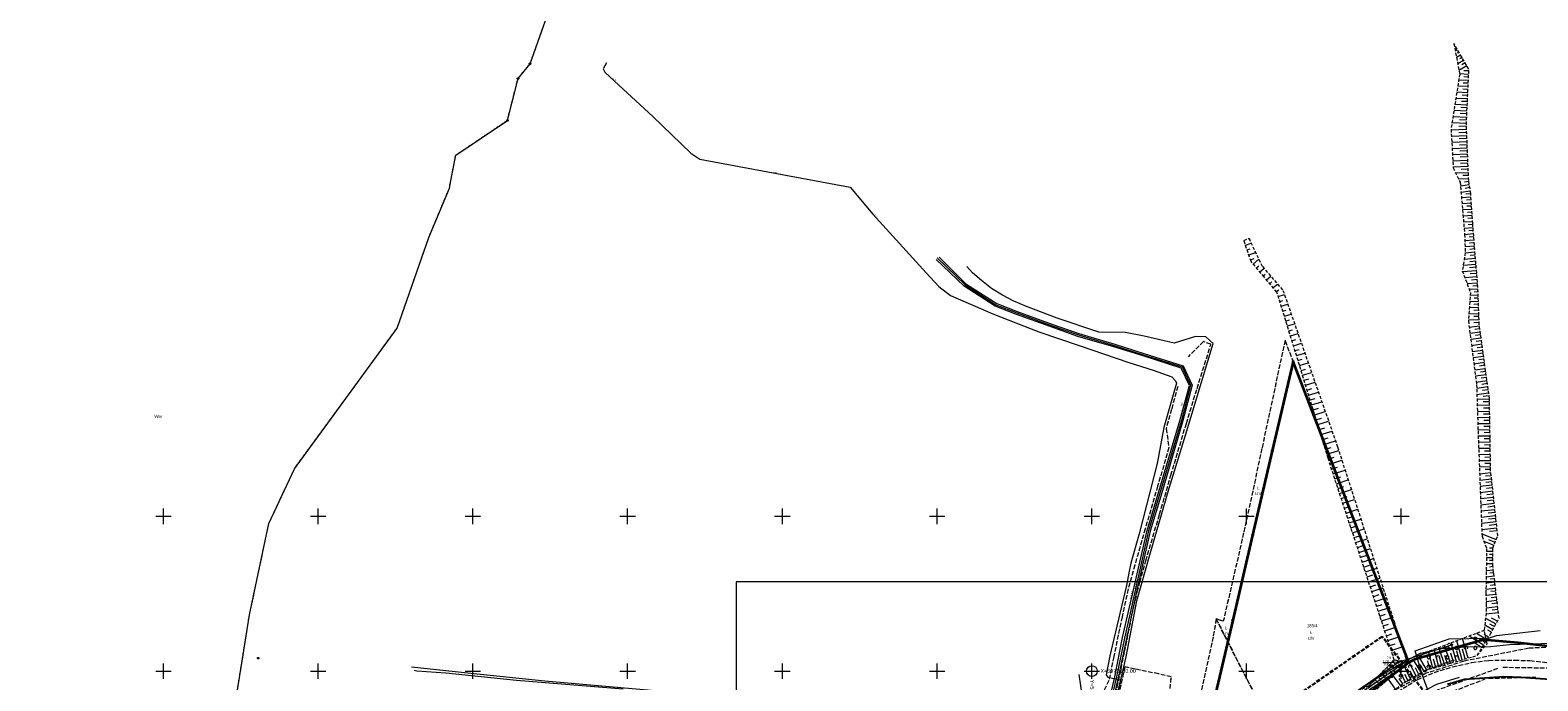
# Model space of a CAD drawing. Extents: x 5461355 to 5464904, y 5969481 to 5972975.
# Tile 36 of 40: x 5462107 to 5462594, y 5972297 to 5972507. Entities that reach past the tile are written whole.
import ezdxf
from ezdxf.enums import TextEntityAlignment as Align

# ---------------------------------------------------------------- set-up
doc = ezdxf.new("R2010")
doc.units = 0
doc.header["$PDSIZE"] = 0.75
for name, pattern in [('L_0_05', [1.75, 1.25, -0.5]), ('PRZER1-1', [1, 0.5, -0.5]), ('PRZER2-1', [1.5, 1, -0.5]), ('PRZER3-1', [2, 1.5, -0.5])]:
    doc.linetypes.add(name, pattern=pattern)
doc.layers.get('0').update_dxf_attribs({"linetype": 'CONTINUOUS'})
for name, color, linetype, lineweight in [('ARKUSZ', 7, 'CONTINUOUS', 18), ('GEPPGD', 7, 'CONTINUOUS', 18), ('GESDZI', 7, 'CONTINUOUS', 18), ('GESDZI_O', 7, 'CONTINUOUS', 18), ('GPO_GPE', 211, 'CONTINUOUS', 18), ('GSLKRW', 7, 'CONTINUOUS', 25), ('GSPWPN', 7, 'CONTINUOUS', 13), ('GSPWPN_O', 7, 'CONTINUOUS', 13), ('GSSKOA', 7, 'CONTINUOUS', 18), ('GSSKOA_O', 7, 'CONTINUOUS', 18), ('GSSZAD', 7, 'CONTINUOUS', 18), ('GSSZSN', 7, 'CONTINUOUS', 18), ('GUPPRZ_O', 7, 'CONTINUOUS', 18), ('KRZYZE_2000', 230, 'CONTINUOUS', 18), ('ZAKRES', 3, 'L_0_05', 18)]:
    doc.layers.add(name, color=color, linetype=linetype, lineweight=lineweight)
for name, color, linetype, lineweight, true_color in [('GESKKL', 7, 'CONTINUOUS', 18, 0x24bc24), ('GESKKL_O', 7, 'CONTINUOUS', 18, 0x24bc24), ('GESUZY', 7, 'CONTINUOUS', 18, 0x008000), ('GESUZY_O', 7, 'CONTINUOUS', 18, 0x008000), ('GSSWWS', 7, 'CONTINUOUS', 18, 0x59d9ff), ('GULEPR', 1, 'CONTINUOUS', 18, 0xff0000), ('GULEPR_O', 1, 'CONTINUOUS', 18, 0xff0000), ('GULGPR', 7, 'CONTINUOUS', 18, 0xbfbf00), ('GULKPR', 7, 'CONTINUOUS', 18, 0x803300), ('GULKPR_O', 7, 'CONTINUOUS', 18, 0x803300), ('GULTPR', 7, 'CONTINUOUS', 18, 0xff9100), ('GULWPR', 5, 'CONTINUOUS', 18, 0x0000ff), ('GUPKSD', 7, 'CONTINUOUS', 18, 0x803300), ('GUPKSD_O', 7, 'CONTINUOUS', 18, 0x803300)]:
    doc.layers.add(name, color=color, linetype=linetype, lineweight=lineweight, true_color=true_color)
doc.styles.add('Arial', font='arial.ttf')

# ---------------------------------------------------------------- blocks, each defined once
blk = doc.blocks.new('GSPWPN1')
blk.add_hatch(color=0).paths.add_polyline_path([(-0.04, 0), (-0.04, -0.01), (-0.04, -0.02), (-0.03, -0.03), (-0.02, -0.04), (-0.01, -0.04), (0, -0.04), (0.01, -0.04), (0.02, -0.04), (0.03, -0.03), (0.04, -0.02), (0.04, -0.01), (0.04, 0), (0.04, 0.01), (0.04, 0.02), (0.03, 0.03), (0.02, 0.04), (0.01, 0.04), (0, 0.04), (-0.01, 0.04), (-0.02, 0.04), (-0.03, 0.03), (-0.04, 0.02), (-0.04, 0.01)])
blk = doc.blocks.new('GUPKSD1')
at = {"color": 0}
blk.add_lwpolyline([(0, 0.25), (0.064705, 0.241481), (0.125, 0.216506), (0.176777, 0.176777), (0.216506, 0.125), (0.241481, 0.064705), (0.25, 0), (0.241481, -0.064705), (0.216506, -0.125), (0.176777, -0.176777), (0.125, -0.216506), (0.064705, -0.241481), (0, -0.25), (-0.064705, -0.241481), (-0.125, -0.216506), (-0.176777, -0.176777), (-0.216506, -0.125), (-0.241481, -0.064705), (-0.25, 0), (-0.241481, 0.064705), (-0.216506, 0.125), (-0.176777, 0.176777), (-0.125, 0.216506), (-0.064705, 0.241481)], close=True, dxfattribs=at)
blk = doc.blocks.new('GEPPGD1_1')
at = {"color": 0}
blk.add_lwpolyline([(0, 0.25), (0.077254, 0.237764), (0.146946, 0.202254), (0.202254, 0.146946), (0.237764, 0.077254), (0.25, 0), (0.237764, -0.077254), (0.202254, -0.146946), (0.146946, -0.202254), (0.077254, -0.237764), (0, -0.25), (-0.077254, -0.237764), (-0.146946, -0.202254), (-0.202254, -0.146946), (-0.237764, -0.077254), (-0.25, 0), (-0.237764, 0.077254), (-0.202254, 0.146946), (-0.146946, 0.202254), (-0.077254, 0.237764)], close=True, dxfattribs=at)
blk = doc.blocks.new('GEPPGD1_2')
blk.add_hatch(color=0).paths.add_polyline_path([(0, -0.045), (0.013906, -0.042798), (0.02645, -0.036406), (0.036406, -0.02645), (0.042798, -0.013906), (0.045, 0), (0.042798, 0.013906), (0.036406, 0.02645), (0.02645, 0.036406), (0.013906, 0.042798), (0, 0.045), (-0.013906, 0.042798), (-0.02645, 0.036406), (-0.036406, 0.02645), (-0.042798, 0.013906), (-0.045, 0), (-0.042798, -0.013906), (-0.036406, -0.02645), (-0.02645, -0.036406), (-0.013906, -0.042798)])
blk = doc.blocks.new('GSSZAD1')
at = {"color": 0}
blk.add_lwpolyline([(0.5, 0), (0.490964, 0.094626), (0.464184, 0.185831), (0.420627, 0.27032), (0.361867, 0.34504), (0.290028, 0.407288), (0.207708, 0.454816), (0.117879, 0.485906), (0.023791, 0.499434), (-0.071157, 0.494911), (-0.163534, 0.4725), (-0.25, 0.433013), (-0.32743, 0.377875), (-0.393027, 0.309079), (-0.444418, 0.229113), (-0.479746, 0.140866), (-0.497736, 0.047528), (-0.497736, -0.047528), (-0.479746, -0.140866), (-0.444418, -0.229113), (-0.393027, -0.309079), (-0.32743, -0.377875), (-0.25, -0.433013), (-0.163534, -0.4725), (-0.071157, -0.494911), (0.023791, -0.499434), (0.117879, -0.485906), (0.207708, -0.454816), (0.290028, -0.407288), (0.361867, -0.34504), (0.420627, -0.27032), (0.464184, -0.185831), (0.490964, -0.094626)], close=True, dxfattribs=at)
blk = doc.blocks.new('GSSZAD2')
at = {"color": 0}
blk.add_lwpolyline([(-0.390312, -0.3125), (-0.445567, -0.226869), (-0.482312, -0.131814), (-0.49902, -0.031282), (-0.494998, 0.070549), (-0.470412, 0.169449), (-0.426283, 0.26131), (-0.364446, 0.342315), (-0.287468, 0.409099), (-0.198548, 0.458889), (-0.10138, 0.489614), (0, 0.5), (0.10138, 0.489614), (0.198548, 0.458889), (0.287468, 0.409099), (0.364446, 0.342315), (0.426283, 0.26131), (0.470412, 0.169449), (0.494998, 0.070549), (0.49902, -0.031282), (0.482312, -0.131814), (0.445567, -0.226869), (0.390312, -0.3125)], dxfattribs=at)

msp = doc.modelspace()

# ---------------------------------------------------------------- linework, layer by layer
at = {"layer": 'ARKUSZ', "color": 252, "linetype": 'Continuous', "lineweight": 13, "flags": 128}
msp.add_lwpolyline([(5462335.08, 5972031.83), (5462632.06, 5972031.83), (5462632.06, 5972328.82), (5462335.08, 5972328.82), (5462335.08, 5972031.83)], dxfattribs=at)
at = {"layer": 'GESDZI', "color": 84, "linetype": 'Continuous', "lineweight": 35, "elevation": 10.22}
msp.add_lwpolyline([(5462552.44, 5972302.79), (5462515.07, 5972400), (5462508.3, 5972371.1), (5462501.95, 5972343.96), (5462495.52, 5972316.49), (5462483.95, 5972267.08), (5462501.99, 5972264.94), (5462514.49, 5972273.68)], close=True, dxfattribs=at)
msp.add_lwpolyline([(5462630.84, 5972304.3), (5462587.76, 5972309.16), (5462576.53, 5972310.13), (5462554.27, 5972303.77), (5462552.44, 5972302.79), (5462514.49, 5972273.68)], dxfattribs=at)
at = {"layer": 'GESKKL', "color": 252, "linetype": 'PRZER3-1', "lineweight": 18}
for points in [[(5462552.15, 5972303.54), (5462521.68, 5972382.8), (5462512.43, 5972406.86), (5462504.94, 5972371.87), (5462499.05, 5972344.63), (5462492.71, 5972317.15), (5462492.48, 5972316.16), (5462491.32, 5972316.47), (5462490.15, 5972316.86), (5462510.86, 5972276.46), (5462512.83, 5972276.31)], [(5462512.87, 5972272.55), (5462511.4, 5972275.42), (5462494.03, 5972276.57), (5462471.58, 5972282.03), (5462471.69, 5972283.13), (5462493.92, 5972277.83), (5462510.86, 5972276.46), (5462490.15, 5972316.86), (5462489.19, 5972311.06), (5462483.81, 5972286.34), (5462474.64, 5972288.39), (5462475.66, 5972298.17), (5462471.59, 5972299.11), (5462463.99, 5972300.65), (5462460.61, 5972301.42), (5462456.65, 5972282.84), (5462462.24, 5972273.68), (5462479.74, 5972267.58), (5462483.95, 5972267.08), (5462501.99, 5972264.94)], [(5462510.86, 5972276.46), (5462493.92, 5972277.83), (5462471.69, 5972283.13), (5462471.58, 5972282.03), (5462494.03, 5972276.57), (5462511.4, 5972275.42), (5462512.83, 5972275.32), (5462552.44, 5972302.79), (5462552.15, 5972303.54), (5462512.83, 5972276.31)], [(5462514.49, 5972273.68), (5462552.44, 5972302.79), (5462512.83, 5972275.32), (5462511.4, 5972275.42), (5462512.87, 5972272.55)]]:
    msp.add_lwpolyline(points, close=True, dxfattribs=at)
at = {"layer": 'GESUZY', "color": 252, "linetype": 'PRZER1-1', "lineweight": 18}
for points in [[(5462106.71, 5972256.22), (5462123.4, 5972258.4), (5462150.34, 5972256.85), (5462165.22, 5972260.06), (5462171.25, 5972277.22), (5462175.64, 5972304.62), (5462177.81, 5972318.16), (5462184.07, 5972347.64), (5462192.34, 5972365.38), (5462225.52, 5972410.73), (5462235.74, 5972440.02), (5462242.4, 5972456), (5462243.17, 5972459.99), (5462244.46, 5972466.62), (5462261.15, 5972477.83), (5462264.59, 5972491.35), (5462268.46, 5972496.12), (5462273.99, 5972511.56)], [(5462630.84, 5972304.3), (5462587.76, 5972309.16), (5462576.53, 5972310.13), (5462554.27, 5972303.77), (5462552.44, 5972302.79), (5462514.49, 5972273.68)]]:
    msp.add_lwpolyline(points, dxfattribs=at)
for points in [[(5462552.15, 5972303.54), (5462521.68, 5972382.8), (5462512.43, 5972406.86), (5462504.94, 5972371.87), (5462499.05, 5972344.63), (5462492.71, 5972317.15), (5462492.48, 5972316.16), (5462491.32, 5972316.47), (5462490.15, 5972316.86), (5462510.86, 5972276.46), (5462512.83, 5972276.31)], [(5462512.87, 5972272.55), (5462511.4, 5972275.42), (5462494.03, 5972276.57), (5462471.58, 5972282.03), (5462471.69, 5972283.13), (5462493.92, 5972277.83), (5462510.86, 5972276.46), (5462490.15, 5972316.86), (5462489.19, 5972311.06), (5462483.81, 5972286.34), (5462474.64, 5972288.39), (5462475.66, 5972298.17), (5462471.59, 5972299.11), (5462463.99, 5972300.65), (5462460.61, 5972301.42), (5462456.65, 5972282.84), (5462462.24, 5972273.68), (5462479.74, 5972267.58), (5462483.95, 5972267.08), (5462501.99, 5972264.94)], [(5462510.86, 5972276.46), (5462493.92, 5972277.83), (5462471.69, 5972283.13), (5462471.58, 5972282.03), (5462494.03, 5972276.57), (5462511.4, 5972275.42), (5462512.83, 5972275.32), (5462552.44, 5972302.79), (5462552.15, 5972303.54), (5462512.83, 5972276.31)], [(5462514.49, 5972273.68), (5462552.44, 5972302.79), (5462512.83, 5972275.32), (5462511.4, 5972275.42), (5462512.87, 5972272.55)]]:
    msp.add_lwpolyline(points, close=True, dxfattribs=at)
at = {"layer": 'GPO_GPE', "color": 252}
msp.add_point((5462450, 5972300), dxfattribs=at)
at = {"layer": 'GSLKRW', "color": 252, "linetype": 'Continuous', "lineweight": 25}
msp.add_lwpolyline([(5462597.99, 5972297.3), (5462588.62, 5972297.98), (5462582.97, 5972298.2), (5462577.01, 5972297.72), (5462570.41, 5972297.28), (5462564.95, 5972295.66)], dxfattribs=at)
at = {"layer": 'GSSKOA', "color": 252, "linetype": 'PRZER3-1', "lineweight": 18}
msp.add_lwpolyline([(5462510.99, 5972264.79), (5462508.34, 5972264.2), (5462507.19, 5972264.26), (5462500.51, 5972265), (5462492.3, 5972265.86), (5462481.56, 5972267.28), (5462478.15, 5972267.49), (5462473.15, 5972269.32), (5462463.58, 5972272.76, -0.356655), (5462456.1, 5972284.87), (5462458.19, 5972294.82), (5462460.58, 5972306.2), (5462462.13, 5972314.01), (5462463.56, 5972320.92), (5462464.67, 5972325.57), (5462465.54, 5972328.78), (5462467.44, 5972335.67), (5462471.88, 5972350.65), (5462475.54, 5972363.27), (5462480.54, 5972380), (5462484, 5972391.31), (5462488.47, 5972405.55), (5462486.08, 5972406.41), (5462481.07, 5972401.5)], format="xyb", dxfattribs=at)
for points in [[(5462477.79, 5972391.93), (5462475.74, 5972384.52), (5462474.01, 5972378.31), (5462474.92, 5972372.18), (5462471.26, 5972359.75), (5462467.25, 5972345.99), (5462463.85, 5972334.24), (5462461.74, 5972326.53), (5462459.76, 5972317.56), (5462457.07, 5972304.72), (5462455.51, 5972296.99), (5462450.17, 5972286.17)], [(5462548.82, 5972293.47), (5462555.12, 5972297.2), (5462560.67, 5972299.61), (5462566.56, 5972301.43), (5462572.74, 5972302.77), (5462578.16, 5972303.49), (5462586.57, 5972303.55), (5462591.55, 5972303.4), (5462604.14, 5972302.05)], [(5462597.99, 5972297.3), (5462588.62, 5972297.98), (5462582.97, 5972298.2), (5462577.01, 5972297.72), (5462570.41, 5972297.28), (5462564.95, 5972295.66)]]:
    msp.add_lwpolyline(points, dxfattribs=at)
at = {"layer": 'GSSWWS', "color": 252, "linetype": 'Continuous', "lineweight": 18}
msp.add_lwpolyline([(5462106.71, 5972256.22), (5462123.4, 5972258.4), (5462150.34, 5972256.85), (5462165.22, 5972260.06), (5462171.25, 5972277.22), (5462175.64, 5972304.62), (5462177.81, 5972318.16), (5462184.07, 5972347.64), (5462192.34, 5972365.38), (5462225.52, 5972410.73), (5462235.74, 5972440.02), (5462242.4, 5972456), (5462243.17, 5972459.99), (5462244.46, 5972466.62), (5462261.15, 5972477.83), (5462264.59, 5972491.35), (5462268.46, 5972496.12), (5462273.99, 5972511.56)], dxfattribs=at)
at = {"layer": 'GSSZAD', "color": 252, "linetype": 'PRZER2-1', "lineweight": 18}
msp.add_lwpolyline([(5462510.04, 5972266.58), (5462516.65, 5972271), (5462523.79, 5972276.32), (5462538.59, 5972287.54), (5462551.04, 5972296.3), (5462556.2, 5972298.98), (5462558.94, 5972300.6), (5462563.39, 5972301.74), (5462565.91, 5972302.58), (5462574.54, 5972305.08), (5462577.72, 5972308.87), (5462576.79, 5972313.17), (5462558.01, 5972306.02), (5462552.03, 5972302.55), (5462547.72, 5972303.66), (5462539.45, 5972295.23), (5462527.98, 5972289.76), (5462518.15, 5972281.59), (5462514.19, 5972277.44)], close=True, dxfattribs=at)
at = {"layer": 'GSSZSN', "color": 252, "linetype": 'PRZER2-1', "lineweight": 18}
msp.add_lwpolyline([(5462551.04, 5972296.3), (5462556.2, 5972298.98), (5462558.94, 5972300.6), (5462563.39, 5972301.74), (5462565.91, 5972302.58), (5462574.54, 5972305.08), (5462578.67, 5972311.77), (5462581.56, 5972317.11), (5462579.59, 5972333.97), (5462579.53, 5972339.75), (5462581.15, 5972343.7), (5462578.84, 5972364.8), (5462578.47, 5972388.06), (5462575.17, 5972411.89), (5462574.71, 5972424.06), (5462573.05, 5972444.56), (5462572.43, 5972454.23), (5462571.76, 5972458.42), (5462571.01, 5972476.47), (5462571.83, 5972494.42), (5462566.98, 5972502.62), (5462568.86, 5972492.79), (5462566.05, 5972474.97), (5462566.78, 5972462.52), (5462569.02, 5972457.88), (5462570.45, 5972441.03), (5462570.68, 5972435.14), (5462569.7, 5972429.24), (5462572.32, 5972422.31), (5462571.66, 5972413.12), (5462574.32, 5972392.53), (5462574.78, 5972377.55), (5462576.07, 5972343.55), (5462577.56, 5972339.63), (5462577.33, 5972325.28), (5462577.4, 5972321.78), (5462577.39, 5972318.75), (5462576.79, 5972313.17), (5462558.01, 5972306.02), (5462552.03, 5972302.55), (5462541.51, 5972293.74)], dxfattribs=at)
at = {"layer": 'GSSZSN', "color": 252, "linetype": 'Continuous', "lineweight": 18}
for points in [[(5462567.02, 5972502.4), (5462567.08, 5972502.43)], [(5462567.59, 5972501.58), (5462567.4, 5972501.47)], [(5462567.41, 5972500.32), (5462568.09, 5972500.72)], [(5462567.81, 5972498.25), (5462569.11, 5972499.02)], [(5462568.6, 5972499.87), (5462568.11, 5972499.58)], [(5462568.21, 5972496.18), (5462570.12, 5972497.31)], [(5462568.61, 5972494.1), (5462571.13, 5972495.6)], [(5462569.61, 5972498.16), (5462568.81, 5972497.69)], [(5462570.62, 5972496.45), (5462569.52, 5972495.8)], [(5462571.8, 5972493.8), (5462570.22, 5972493.87)], [(5462568.26, 5972488.99), (5462571.57, 5972488.84)], [(5462568.57, 5972490.97), (5462571.66, 5972490.82)], [(5462568.83, 5972492.94), (5462571.75, 5972492.81)], [(5462571.62, 5972489.83), (5462570.02, 5972489.9)], [(5462571.71, 5972491.82), (5462570.22, 5972491.88)], [(5462567.64, 5972485.04), (5462571.39, 5972484.87)], [(5462567.95, 5972487.02), (5462571.48, 5972486.86)], [(5462571.34, 5972483.88), (5462569.41, 5972483.97)], [(5462571.44, 5972485.86), (5462569.62, 5972485.95)], [(5462571.53, 5972487.85), (5462569.82, 5972487.93)], [(5462566.71, 5972479.12), (5462571.12, 5972478.92)], [(5462567.02, 5972481.09), (5462571.21, 5972480.9)], [(5462567.33, 5972483.07), (5462571.3, 5972482.89)], [(5462571.16, 5972479.91), (5462569.01, 5972480.01)], [(5462571.25, 5972481.89), (5462569.21, 5972481.99)], [(5462566.07, 5972474.74), (5462571.07, 5972474.95)], [(5462566.4, 5972477.14), (5462571.03, 5972476.93)], [(5462571.03, 5972475.94), (5462568.6, 5972475.84)], [(5462571.07, 5972477.93), (5462568.81, 5972478.03)], [(5462566.18, 5972472.76), (5462571.15, 5972472.96)], [(5462566.3, 5972470.77), (5462571.24, 5972470.98)], [(5462571.11, 5972473.96), (5462568.62, 5972473.85)], [(5462571.2, 5972471.97), (5462568.72, 5972471.87)], [(5462571.28, 5972469.99), (5462568.82, 5972469.88)], [(5462566.41, 5972468.79), (5462571.32, 5972468.99)], [(5462566.53, 5972466.81), (5462571.4, 5972467.01)], [(5462566.65, 5972464.82), (5462571.49, 5972465.02)], [(5462571.36, 5972468), (5462568.92, 5972467.9)], [(5462571.44, 5972466.02), (5462569.02, 5972465.92)], [(5462566.76, 5972462.84), (5462571.57, 5972463.04)], [(5462567.57, 5972460.88), (5462571.65, 5972461.05)], [(5462571.53, 5972464.03), (5462569.12, 5972463.93)], [(5462571.61, 5972462.05), (5462569.35, 5972461.95)], [(5462571.69, 5972460.06), (5462569.87, 5972459.99)], [(5462568.51, 5972458.94), (5462571.73, 5972459.07)], [(5462569.12, 5972456.65), (5462571.97, 5972457.1)], [(5462569.29, 5972454.66), (5462572.29, 5972455.14)], [(5462571.82, 5972458.08), (5462570.43, 5972457.86)], [(5462572.13, 5972456.12), (5462570.67, 5972455.89)], [(5462569.44, 5972452.97), (5462572.5, 5972453.17)], [(5462569.6, 5972450.99), (5462572.63, 5972451.18)], [(5462572.44, 5972454.16), (5462570.89, 5972454.06)], [(5462572.56, 5972452.18), (5462571.04, 5972452.08)], [(5462572.69, 5972450.19), (5462571.19, 5972450.1)], [(5462569.77, 5972449.01), (5462572.76, 5972449.2)], [(5462569.94, 5972447.03), (5462572.88, 5972447.22)], [(5462570.11, 5972445.05), (5462573.01, 5972445.24)], [(5462572.82, 5972448.21), (5462571.34, 5972448.11)], [(5462572.95, 5972446.23), (5462571.49, 5972446.13)], [(5462570.28, 5972443.02), (5462573.16, 5972443.26)], [(5462570.45, 5972441.04), (5462573.32, 5972441.28)], [(5462573.08, 5972444.25), (5462571.64, 5972444.13)], [(5462573.24, 5972442.27), (5462571.8, 5972442.15)], [(5462573.4, 5972440.29), (5462571.94, 5972440.17)], [(5462499.63, 5972437.57), (5462501.51, 5972438.22)], [(5462500.17, 5972435.99), (5462501.2, 5972436.35)], [(5462500.71, 5972434.42), (5462502.95, 5972435.19)], [(5462570.53, 5972439.06), (5462573.48, 5972439.3)], [(5462570.6, 5972437.07), (5462573.64, 5972437.32)], [(5462570.67, 5972435.08), (5462573.8, 5972435.34)], [(5462573.56, 5972438.31), (5462572.06, 5972438.18)], [(5462573.72, 5972436.33), (5462572.18, 5972436.2)], [(5462501.25, 5972432.84), (5462502.46, 5972433.26)], [(5462502.13, 5972431.45), (5462503.97, 5972433.02)], [(5462503.2, 5972430.18), (5462503.96, 5972430.82)], [(5462570, 5972431.04), (5462574.12, 5972431.38)], [(5462570.34, 5972433.06), (5462573.96, 5972433.36)], [(5462574.2, 5972430.39), (5462572.02, 5972430.21)], [(5462574.04, 5972432.37), (5462572.1, 5972432.21)], [(5462573.88, 5972434.35), (5462572.19, 5972434.21)], [(5462504.28, 5972428.91), (5462505.62, 5972430.04)], [(5462505.36, 5972427.64), (5462506.03, 5972428.21)], [(5462506.44, 5972426.37), (5462507.79, 5972427.52)], [(5462507.51, 5972425.1), (5462508.2, 5972425.68)], [(5462569.78, 5972429.03), (5462574.28, 5972429.4)], [(5462570.51, 5972427.1), (5462574.44, 5972427.41)], [(5462571.24, 5972425.16), (5462574.6, 5972425.43)], [(5462574.36, 5972428.4), (5462572.25, 5972428.24)], [(5462574.52, 5972426.42), (5462572.7, 5972426.28)], [(5462508.59, 5972423.83), (5462509.98, 5972425)], [(5462509.67, 5972422.56), (5462510.37, 5972423.15)], [(5462510.24, 5972421.01), (5462512.22, 5972421.62)], [(5462571.93, 5972423.35), (5462574.73, 5972423.45)], [(5462572.25, 5972421.37), (5462574.81, 5972421.47)], [(5462574.68, 5972424.44), (5462573.14, 5972424.32)], [(5462574.84, 5972420.48), (5462573.51, 5972420.43)], [(5462574.77, 5972422.46), (5462573.53, 5972422.41)], [(5462510.73, 5972419.41), (5462511.75, 5972419.73)], [(5462511.22, 5972417.82), (5462513.32, 5972418.47)], [(5462511.71, 5972416.23), (5462512.79, 5972416.56)], [(5462571.83, 5972415.39), (5462575.03, 5972415.51)], [(5462571.97, 5972417.38), (5462574.96, 5972417.5)], [(5462572.11, 5972419.38), (5462574.88, 5972419.48)], [(5462574.99, 5972416.51), (5462573.45, 5972416.45)], [(5462574.92, 5972418.49), (5462573.48, 5972418.44)], [(5462512.2, 5972414.64), (5462514.42, 5972415.32)], [(5462512.69, 5972413.04), (5462513.83, 5972413.39)], [(5462513.18, 5972411.45), (5462515.52, 5972412.17)], [(5462571.68, 5972413.4), (5462575.11, 5972413.53)], [(5462571.92, 5972411.09), (5462575.22, 5972411.55)], [(5462575.07, 5972414.52), (5462573.41, 5972414.46)], [(5462575.14, 5972412.54), (5462573.45, 5972412.47)], [(5462513.67, 5972409.86), (5462514.87, 5972410.23)], [(5462514.16, 5972408.26), (5462516.62, 5972409.02)], [(5462514.65, 5972406.67), (5462515.91, 5972407.06)], [(5462515.14, 5972405.08), (5462517.72, 5972405.87)], [(5462572.18, 5972409.12), (5462575.49, 5972409.58)], [(5462572.43, 5972407.15), (5462575.76, 5972407.61)], [(5462575.35, 5972410.56), (5462573.7, 5972410.33)], [(5462575.62, 5972408.59), (5462573.97, 5972408.36)], [(5462575.9, 5972406.63), (5462574.23, 5972406.4)], [(5462515.63, 5972403.49), (5462516.95, 5972403.89)], [(5462516.12, 5972401.89), (5462518.82, 5972402.72)], [(5462572.69, 5972405.18), (5462576.03, 5972405.64)], [(5462572.94, 5972403.21), (5462576.31, 5972403.67)], [(5462573.2, 5972401.24), (5462576.58, 5972401.71)], [(5462576.17, 5972404.66), (5462574.49, 5972404.43)], [(5462576.44, 5972402.69), (5462574.75, 5972402.46)], [(5462516.61, 5972400.3), (5462517.99, 5972400.72)], [(5462517.1, 5972398.71), (5462519.92, 5972399.57)], [(5462517.59, 5972397.11), (5462519.03, 5972397.56)], [(5462518.08, 5972395.52), (5462521.02, 5972396.42)], [(5462573.45, 5972399.27), (5462576.85, 5972399.74)], [(5462573.7, 5972397.3), (5462577.12, 5972397.77)], [(5462576.71, 5972400.72), (5462575.02, 5972400.49)], [(5462576.99, 5972398.76), (5462575.28, 5972398.52)], [(5462577.26, 5972396.79), (5462575.54, 5972396.55)], [(5462518.57, 5972393.93), (5462520.07, 5972394.39)], [(5462519.06, 5972392.34), (5462522.12, 5972393.28)], [(5462519.55, 5972390.74), (5462521.11, 5972391.22)], [(5462573.96, 5972395.33), (5462577.39, 5972395.8)], [(5462574.21, 5972393.36), (5462577.67, 5972393.84)], [(5462574.36, 5972391.37), (5462577.94, 5972391.87)], [(5462577.53, 5972394.82), (5462575.81, 5972394.58)], [(5462577.8, 5972392.85), (5462576.06, 5972392.61)], [(5462520.04, 5972389.15), (5462523.21, 5972390.13)], [(5462520.53, 5972387.56), (5462522.15, 5972388.05)], [(5462521.02, 5972385.96), (5462524.31, 5972386.98)], [(5462574.42, 5972389.38), (5462578.21, 5972389.9)], [(5462574.46, 5972387.87), (5462578.47, 5972387.93)], [(5462578.07, 5972390.88), (5462576.23, 5972390.63)], [(5462578.35, 5972388.92), (5462576.4, 5972388.65)], [(5462578.48, 5972386.94), (5462576.49, 5972386.91)], [(5462521.51, 5972384.37), (5462523.19, 5972384.89)], [(5462522, 5972382.78), (5462525.41, 5972383.83)], [(5462522.49, 5972381.19), (5462524.23, 5972381.72)], [(5462574.52, 5972385.88), (5462578.5, 5972385.94)], [(5462574.58, 5972383.89), (5462578.53, 5972383.96)], [(5462574.64, 5972381.91), (5462578.56, 5972381.97)], [(5462578.52, 5972384.95), (5462576.53, 5972384.92)], [(5462578.55, 5972382.97), (5462576.58, 5972382.93)], [(5462522.98, 5972379.59), (5462526.51, 5972380.68)], [(5462523.47, 5972378), (5462525.27, 5972378.55)], [(5462523.96, 5972376.41), (5462527.61, 5972377.53)], [(5462574.7, 5972379.92), (5462578.6, 5972379.99)], [(5462574.76, 5972377.94), (5462578.63, 5972378)], [(5462578.58, 5972380.98), (5462576.63, 5972380.95)], [(5462578.61, 5972378.99), (5462576.67, 5972378.96)], [(5462578.65, 5972377.01), (5462576.72, 5972376.98)], [(5462524.45, 5972374.81), (5462526.31, 5972375.38)], [(5462524.94, 5972373.22), (5462528.71, 5972374.38)], [(5462525.43, 5972371.63), (5462527.35, 5972372.22)], [(5462574.84, 5972375.95), (5462578.66, 5972376.01)], [(5462574.91, 5972373.97), (5462578.69, 5972374.03)], [(5462574.99, 5972371.98), (5462578.73, 5972372.04)], [(5462578.68, 5972375.02), (5462576.78, 5972374.99)], [(5462578.71, 5972373.03), (5462576.83, 5972373)], [(5462525.93, 5972370.04), (5462529.78, 5972371.22)], [(5462526.42, 5972368.44), (5462528.35, 5972369.08)], [(5462526.94, 5972366.86), (5462530.78, 5972368.12)], [(5462575.07, 5972369.99), (5462578.76, 5972370.05)], [(5462575.14, 5972368.01), (5462578.79, 5972368.07)], [(5462578.74, 5972371.05), (5462576.88, 5972371.02)], [(5462578.77, 5972369.06), (5462576.94, 5972369.03)], [(5462578.81, 5972367.08), (5462576.99, 5972367.05)], [(5462527.46, 5972365.28), (5462529.38, 5972365.91)], [(5462527.98, 5972363.69), (5462531.81, 5972364.95)], [(5462528.5, 5972362.11), (5462530.41, 5972362.74)], [(5462575.22, 5972366.02), (5462578.82, 5972366.08)], [(5462575.31, 5972363.7), (5462578.92, 5972364.1)], [(5462575.38, 5972361.71), (5462579.14, 5972362.13)], [(5462578.84, 5972365.09), (5462577.05, 5972365.06)], [(5462579.03, 5972363.11), (5462577.19, 5972362.91)], [(5462529.02, 5972360.53), (5462532.83, 5972361.78)], [(5462529.54, 5972358.95), (5462531.44, 5972359.57)], [(5462530.06, 5972357.36), (5462533.86, 5972358.61)], [(5462575.46, 5972359.72), (5462579.35, 5972360.15)], [(5462575.53, 5972357.73), (5462579.57, 5972358.18)], [(5462579.24, 5972361.14), (5462577.33, 5972360.93)], [(5462579.46, 5972359.16), (5462577.48, 5972358.95)], [(5462579.68, 5972357.19), (5462577.62, 5972356.96)], [(5462530.58, 5972355.78), (5462532.48, 5972356.4)], [(5462531.11, 5972354.2), (5462534.88, 5972355.44)], [(5462531.63, 5972352.61), (5462533.51, 5972353.23)], [(5462532.15, 5972351.03), (5462535.9, 5972352.26)], [(5462575.61, 5972355.74), (5462579.79, 5972356.2)], [(5462575.69, 5972353.75), (5462580, 5972354.23)], [(5462575.76, 5972351.76), (5462580.22, 5972352.25)], [(5462579.89, 5972355.21), (5462577.77, 5972354.98)], [(5462580.11, 5972353.24), (5462577.92, 5972353)], [(5462532.67, 5972349.45), (5462534.54, 5972350.06)], [(5462533.19, 5972347.86), (5462536.93, 5972349.09)], [(5462575.84, 5972349.77), (5462580.43, 5972350.28)], [(5462575.91, 5972347.78), (5462580.65, 5972348.3)], [(5462580.33, 5972351.26), (5462578.06, 5972351.02)], [(5462580.54, 5972349.29), (5462578.21, 5972349.03)], [(5462580.76, 5972347.31), (5462578.36, 5972347.05)], [(5462533.71, 5972346.28), (5462535.57, 5972346.89)], [(5462534.23, 5972344.7), (5462537.95, 5972345.92)], [(5462534.75, 5972343.11), (5462536.61, 5972343.72)], [(5462535.27, 5972341.53), (5462538.98, 5972342.75)], [(5462575.99, 5972345.79), (5462580.87, 5972346.33)], [(5462576.04, 5972344.36), (5462580.65, 5972342.47)], [(5462580.98, 5972345.34), (5462578.5, 5972345.07)], [(5462535.79, 5972339.95), (5462537.64, 5972340.55)], [(5462536.31, 5972338.36), (5462540, 5972339.58)], [(5462576.68, 5972341.95), (5462579.89, 5972340.63)], [(5462577.55, 5972338.7), (5462579.54, 5972338.72)], [(5462580.27, 5972341.55), (5462578.24, 5972342.39)], [(5462579.53, 5972339.71), (5462578.54, 5972339.7)], [(5462579.55, 5972337.72), (5462578.54, 5972337.71)], [(5462536.83, 5972336.78), (5462538.67, 5972337.39)], [(5462537.35, 5972335.2), (5462541.03, 5972336.41)], [(5462537.87, 5972333.61), (5462539.71, 5972334.22)], [(5462538.39, 5972332.03), (5462542.05, 5972333.23)], [(5462577.44, 5972332.5), (5462579.73, 5972332.77)], [(5462577.48, 5972334.72), (5462579.58, 5972334.74)], [(5462577.51, 5972336.71), (5462579.56, 5972336.73)], [(5462579.57, 5972335.74), (5462578.54, 5972335.73)], [(5462579.62, 5972333.75), (5462578.54, 5972333.63)], [(5462538.91, 5972330.45), (5462540.74, 5972331.05)], [(5462539.43, 5972328.86), (5462543.07, 5972330.06)], [(5462539.95, 5972327.28), (5462541.77, 5972327.88)], [(5462577.38, 5972328.49), (5462580.19, 5972328.82)], [(5462577.41, 5972330.49), (5462579.96, 5972330.79)], [(5462579.85, 5972331.78), (5462578.64, 5972331.64)], [(5462580.08, 5972329.81), (5462578.74, 5972329.65)], [(5462580.31, 5972327.83), (5462578.84, 5972327.66)], [(5462540.47, 5972325.7), (5462544.1, 5972326.89)], [(5462541, 5972324.11), (5462542.8, 5972324.71)], [(5462541.52, 5972322.53), (5462545.12, 5972323.72)], [(5462577.34, 5972324.49), (5462580.66, 5972324.87)], [(5462577.35, 5972326.49), (5462580.42, 5972326.85)], [(5462580.54, 5972325.86), (5462578.93, 5972325.67)], [(5462580.77, 5972323.89), (5462579.07, 5972323.69)], [(5462542.04, 5972320.95), (5462543.84, 5972321.54)], [(5462542.56, 5972319.36), (5462546.15, 5972320.55)], [(5462543.08, 5972317.78), (5462544.87, 5972318.37)], [(5462577.36, 5972318.49), (5462581.35, 5972318.95)], [(5462577.38, 5972322.49), (5462580.89, 5972322.9)], [(5462577.39, 5972320.49), (5462581.12, 5972320.93)], [(5462581, 5972321.91), (5462579.2, 5972321.7)], [(5462581.23, 5972319.94), (5462579.31, 5972319.72)], [(5462543.6, 5972316.2), (5462547.17, 5972317.37)], [(5462544.12, 5972314.62), (5462545.9, 5972315.2)], [(5462544.64, 5972313.03), (5462548.2, 5972314.2)], [(5462576.98, 5972314.93), (5462579.61, 5972313.5)], [(5462577.21, 5972317.07), (5462580.55, 5972315.25)], [(5462579.13, 5972312.63), (5462578, 5972313.25)], [(5462580.08, 5972314.38), (5462578.59, 5972315.19)], [(5462581.03, 5972316.12), (5462579.17, 5972317.13)], [(5462545.16, 5972311.45), (5462546.94, 5972312.03)], [(5462545.68, 5972309.87), (5462549.24, 5972311.04)], [(5462546.2, 5972308.28), (5462547.98, 5972308.87)], [(5462567.8, 5972303.13), (5462566.08, 5972309.09)], [(5462569.71, 5972303.68), (5462567.94, 5972309.8)], [(5462571.62, 5972304.23), (5462569.8, 5972310.51)], [(5462576.59, 5972308.41), (5462571.9, 5972311.3)], [(5462576.07, 5972307.56), (5462573.4, 5972309.21)], [(5462577.64, 5972310.1), (5462574.24, 5972312.2)], [(5462577.11, 5972309.25), (5462575.09, 5972310.5)], [(5462578.16, 5972310.95), (5462576.78, 5972311.79)], [(5462546.72, 5972306.7), (5462550.28, 5972307.87)], [(5462547.24, 5972305.12), (5462549.02, 5972305.7)], [(5462556.62, 5972299.23), (5462553.98, 5972303.68)], [(5462558.33, 5972300.24), (5462555.7, 5972304.68)], [(5462560.17, 5972300.92), (5462558.79, 5972306.32)], [(5462561.14, 5972301.16), (5462560.43, 5972303.92)], [(5462562.1, 5972301.41), (5462560.66, 5972307.03)], [(5462564.01, 5972301.95), (5462562.13, 5972307.59)], [(5462563.06, 5972301.66), (5462562.33, 5972304.52)], [(5462565.89, 5972302.57), (5462563.99, 5972308.29)], [(5462564.95, 5972302.26), (5462564.01, 5972305.1)], [(5462566.85, 5972302.85), (5462566, 5972305.79)], [(5462568.76, 5972303.4), (5462567.88, 5972306.42)], [(5462570.66, 5972303.96), (5462569.77, 5972307.05)], [(5462543.36, 5972299.22), (5462545.52, 5972297.1)], [(5462544.31, 5972300.19), (5462545.44, 5972299.08)], [(5462545.27, 5972301.16), (5462547.62, 5972298.85)], [(5462546.22, 5972302.13), (5462547.44, 5972300.93)], [(5462547.17, 5972303.1), (5462549.72, 5972300.61)], [(5462549.69, 5972295.35), (5462547.37, 5972298.65)], [(5462551.34, 5972296.46), (5462549.34, 5972300.3)], [(5462553.1, 5972297.37), (5462550.9, 5972301.61)], [(5462552.22, 5972296.91), (5462551.17, 5972298.93)], [(5462554.87, 5972298.29), (5462552.51, 5972302.83)], [(5462553.99, 5972297.83), (5462552.83, 5972300.05)], [(5462555.75, 5972298.75), (5462554.56, 5972301.04)], [(5462557.47, 5972299.73), (5462556.16, 5972301.96)], [(5462559.21, 5972300.67), (5462558.54, 5972303.3)], [(5462541.45, 5972297.27), (5462543.42, 5972295.34)], [(5462542.41, 5972298.24), (5462543.44, 5972297.23)], [(5462548.07, 5972294.21), (5462545.84, 5972297.37)], [(5462550.5, 5972295.92), (5462549.32, 5972297.61)]]:
    msp.add_lwpolyline(points, dxfattribs=at)
at = {"layer": 'GSSZSN', "color": 252, "linetype": 'PRZER2-1', "lineweight": 18}
for points in [[(5462547.72, 5972303.66), (5462526.33, 5972368.72), (5462509.81, 5972422.4), (5462505.66, 5972427.28), (5462501.46, 5972432.24), (5462499.13, 5972439.02), (5462500.78, 5972439.77), (5462505.1, 5972430.64), (5462511.76, 5972422.94), (5462529.41, 5972372.38), (5462547.55, 5972316.2), (5462552.03, 5972302.55)], [(5462510.04, 5972266.58), (5462514.19, 5972277.44), (5462518.15, 5972281.59), (5462527.98, 5972289.76), (5462539.45, 5972295.23), (5462547.72, 5972303.66), (5462552.03, 5972302.55), (5462541.51, 5972293.74), (5462518.74, 5972279.15)]]:
    msp.add_lwpolyline(points, close=True, dxfattribs=at)
at = {"layer": 'GULEPR', "color": 1, "linetype": 'Continuous', "lineweight": 18, "true_color": 0xff0000, "elevation": 10.14}
for points in [[(5462293.14, 5972496.41), (5462292.12, 5972494.44), (5462292.66, 5972493.38), (5462294.4, 5972491.84), (5462308.18, 5972479.1), (5462320.46, 5972467.29), (5462323.29, 5972465.27), (5462371.92, 5972456.29), (5462379.24, 5972447.57), (5462396.42, 5972428.66), (5462400.54, 5972424.21), (5462404.32, 5972421.32), (5462418.05, 5972415.35), (5462432.82, 5972409.61), (5462445.87, 5972405.16), (5462461.93, 5972399.62), (5462469.83, 5972397.23), (5462475.85, 5972395.07), (5462476.99, 5972393.7), (5462477.36, 5972393.04), (5462473.25, 5972378.63), (5462471.14, 5972367), (5462465.33, 5972344.36), (5462462.64, 5972334.84), (5462462.08, 5972332.31), (5462461.19, 5972327.62), (5462459.08, 5972318.61), (5462455.76, 5972304.95), (5462454.63, 5972298.82), (5462455.21, 5972298.07), (5462459.29, 5972297.15), (5462457.08, 5972286.36)], [(5462293.14, 5972496.41), (5462292.12, 5972494.44), (5462292.66, 5972493.38), (5462294.4, 5972491.84), (5462308.18, 5972479.1), (5462320.46, 5972467.29), (5462323.29, 5972465.27), (5462371.92, 5972456.29), (5462379.24, 5972447.57), (5462396.42, 5972428.66), (5462400.54, 5972424.21), (5462404.32, 5972421.32), (5462418.05, 5972415.35), (5462432.82, 5972409.61), (5462445.87, 5972405.16), (5462461.93, 5972399.62), (5462469.83, 5972397.23), (5462475.85, 5972395.07), (5462476.99, 5972393.7), (5462477.36, 5972393.04), (5462473.25, 5972378.63), (5462471.14, 5972367), (5462465.33, 5972344.36), (5462462.64, 5972334.84), (5462462.08, 5972332.31), (5462461.19, 5972327.62), (5462459.08, 5972318.61), (5462455.76, 5972304.95), (5462454.63, 5972298.82), (5462455.21, 5972298.07), (5462459.29, 5972297.15), (5462457.08, 5972286.36)], [(5462400.67, 5972433.66), (5462409.27, 5972425.1), (5462419.25, 5972418.68), (5462425.91, 5972416.18), (5462437.03, 5972412.01), (5462445.83, 5972409), (5462457.39, 5972405.59), (5462466.75, 5972402.61), (5462479.54, 5972398.61), (5462482.43, 5972392.39), (5462479.32, 5972380.51), (5462472.57, 5972357.61), (5462468.83, 5972345.16), (5462464.35, 5972325.18), (5462458.51, 5972297.87), (5462455, 5972282.22)], [(5462400.67, 5972433.66), (5462409.27, 5972425.1), (5462419.25, 5972418.68), (5462425.91, 5972416.18), (5462437.03, 5972412.01), (5462445.83, 5972409), (5462457.39, 5972405.59), (5462466.75, 5972402.61), (5462479.54, 5972398.61), (5462482.43, 5972392.39), (5462479.32, 5972380.51), (5462472.57, 5972357.61), (5462468.83, 5972345.16), (5462464.35, 5972325.18), (5462458.51, 5972297.87), (5462455, 5972282.22)], [(5462456.66, 5972285.75), (5462461.07, 5972304.59), (5462464.49, 5972322.67), (5462468.75, 5972337.6), (5462474.95, 5972359.09), (5462480.24, 5972376.21), (5462489.21, 5972405.78), (5462486.79, 5972407.94), (5462483.45, 5972408.06), (5462476.61, 5972405.9), (5462466.94, 5972408.19), (5462460.87, 5972409.33), (5462452.21, 5972409.43), (5462438.75, 5972413.99), (5462428.93, 5972417.74), (5462424.83, 5972419.51), (5462421.14, 5972421.37), (5462417.57, 5972423.56), (5462414.33, 5972426.11), (5462411.46, 5972428.64), (5462409.63, 5972430.69)], [(5462456.66, 5972285.75), (5462461.07, 5972304.59), (5462464.49, 5972322.67), (5462468.75, 5972337.6), (5462474.95, 5972359.09), (5462480.24, 5972376.21), (5462489.21, 5972405.78), (5462486.79, 5972407.94), (5462483.45, 5972408.06), (5462476.61, 5972405.9), (5462466.94, 5972408.19), (5462460.87, 5972409.33), (5462452.21, 5972409.43), (5462438.75, 5972413.99), (5462428.93, 5972417.74), (5462424.83, 5972419.51), (5462421.14, 5972421.37), (5462417.57, 5972423.56), (5462414.33, 5972426.11), (5462411.46, 5972428.64), (5462409.63, 5972430.69)], [(5462533.64, 5972292.19), (5462543.66, 5972298.78), (5462549.29, 5972302.19), (5462556.19, 5972305.8), (5462563.24, 5972307.35), (5462570.84, 5972307.89), (5462578.85, 5972307.94), (5462584.91, 5972308.62), (5462602.16, 5972309.19)], [(5462533.64, 5972292.19), (5462543.66, 5972298.78), (5462549.29, 5972302.19), (5462556.19, 5972305.8), (5462563.24, 5972307.35), (5462570.84, 5972307.89), (5462578.85, 5972307.94), (5462584.91, 5972308.62), (5462602.16, 5972309.19)], [(5462559.19, 5972292.17), (5462556.75, 5972298.92), (5462554.52, 5972306.51), (5462565.46, 5972310.49), (5462578.18, 5972310.69), (5462580.76, 5972311.55), (5462594.81, 5972313.15)], [(5462559.19, 5972292.17), (5462556.75, 5972298.92), (5462554.52, 5972306.51), (5462565.46, 5972310.49), (5462578.18, 5972310.69), (5462580.76, 5972311.55), (5462594.81, 5972313.15)], [(5462470.38, 5972255.4), (5462466.85, 5972259.59), (5462458.76, 5972265.93), (5462443.51, 5972274.91), (5462438.41, 5972277.05), (5462428.18, 5972278.96), (5462405.23, 5972281.73), (5462396.94, 5972281.48), (5462389.66, 5972281.67), (5462378.91, 5972286.13), (5462368.58, 5972289.18), (5462361.58, 5972290.86), (5462352.05, 5972292.39), (5462339.93, 5972292.82), (5462310.1, 5972293.57), (5462273.26, 5972296.8), (5462249.37, 5972299.22), (5462230.12, 5972301.34)], [(5462470.38, 5972255.4), (5462466.85, 5972259.59), (5462458.76, 5972265.93), (5462443.51, 5972274.91), (5462438.41, 5972277.05), (5462428.18, 5972278.96), (5462405.23, 5972281.73), (5462396.94, 5972281.48), (5462389.66, 5972281.67), (5462378.91, 5972286.13), (5462368.58, 5972289.18), (5462361.58, 5972290.86), (5462352.05, 5972292.39), (5462339.93, 5972292.82), (5462310.1, 5972293.57), (5462273.26, 5972296.8), (5462249.37, 5972299.22), (5462230.12, 5972301.34)], [(5462445.84, 5972298.94), (5462446.83, 5972291.55), (5462451.09, 5972286.44), (5462453.53, 5972277.36), (5462470.38, 5972255.4)], [(5462445.84, 5972298.94), (5462446.83, 5972291.55), (5462451.09, 5972286.44), (5462453.53, 5972277.36), (5462470.38, 5972255.4)]]:
    msp.add_lwpolyline(points, dxfattribs=at)
at = {"layer": 'GULEPR', "color": 1, "linetype": 'PRZER3-1', "lineweight": 18, "true_color": 0xff0000, "elevation": 10.14}
msp.add_lwpolyline([(5462551.92, 5972296.86), (5462557.52, 5972300.22), (5462567.13, 5972303.66)], dxfattribs=at)
msp.add_lwpolyline([(5462551.92, 5972296.86), (5462557.52, 5972300.22), (5462567.13, 5972303.66)], dxfattribs=at)
at = {"layer": 'GULGPR', "color": 52, "linetype": 'Continuous', "lineweight": 18, "true_color": 0xbfbf00, "elevation": 10.14}
msp.add_lwpolyline([(5462298.58, 5972294.17), (5462264.1, 5972296.99), (5462241.3, 5972299.32), (5462231.88, 5972300.02), (5462231, 5972300.23)], dxfattribs=at)
at = {"layer": 'GULKPR', "linetype": 'Continuous', "lineweight": 18}
for points in [[(5462469.86, 5972249.44), (5462451.58, 5972273.2), (5462457.42, 5972298.12), (5462459.9, 5972310.9), (5462467.92, 5972345.43), (5462471.68, 5972358), (5462478.44, 5972380.8), (5462481.58, 5972392.26), (5462478.91, 5972397.8), (5462466.58, 5972401.77), (5462457.1, 5972404.67), (5462445.44, 5972408.04), (5462436.51, 5972411.26), (5462425.61, 5972415.18), (5462418.74, 5972417.87), (5462408.74, 5972424.29), (5462399.65, 5972432.95)], [(5462400.05, 5972433.44), (5462409.01, 5972424.7), (5462418.99, 5972418.29), (5462425.8, 5972415.71), (5462436.86, 5972411.57), (5462445.69, 5972408.55), (5462457.25, 5972405.11), (5462466.62, 5972402.15), (5462479.19, 5972398.21), (5462481.9, 5972392.34), (5462478.84, 5972380.63), (5462472.09, 5972357.76), (5462468.35, 5972345.31), (5462460.58, 5972310.64), (5462457.92, 5972298.2), (5462452.12, 5972273.39), (5462470.25, 5972249.77)], [(5462548.98, 5972302.85), (5462566.24, 5972308.55)], [(5462508.28, 5972274.54), (5462548.98, 5972302.85)]]:
    msp.add_lwpolyline(points, dxfattribs=at)
at = {"layer": 'GULKPR', "linetype": 'PRZER3-1', "lineweight": 18}
for points in [[(5462544.01, 5972287.64), (5462581.63, 5972301.08)], [(5462582.79, 5972301.27), (5462627.85, 5972300.6)], [(5462564.8, 5972292.78), (5462577.05, 5972297.47)], [(5462578.21, 5972297.7), (5462593.44, 5972298.09)]]:
    msp.add_lwpolyline(points, dxfattribs=at)
at = {"layer": 'GULTPR', "color": 30, "linetype": 'Continuous', "lineweight": 18, "true_color": 0xff9100, "elevation": 10.14}
msp.add_lwpolyline([(5462568.74, 5972297.98), (5462561.41, 5972295.72), (5462553.77, 5972291.72), (5462541.87, 5972283.34), (5462532.95, 5972276.8), (5462510.33, 5972258.01), (5462509.39, 5972256.77), (5462508.65, 5972251.67), (5462506.09, 5972248.41)], dxfattribs=at)
msp.add_lwpolyline([(5462568.74, 5972297.98), (5462561.41, 5972295.72), (5462553.77, 5972291.72), (5462541.87, 5972283.34), (5462532.95, 5972276.8), (5462510.33, 5972258.01), (5462509.39, 5972256.77), (5462508.65, 5972251.67), (5462506.09, 5972248.41)], dxfattribs=at)
at = {"layer": 'GULWPR', "color": 5, "linetype": 'PRZER3-1', "lineweight": 18, "true_color": 0x0000ff, "elevation": 10.14}
msp.add_lwpolyline([(5462604.65, 5972307.86), (5462591.32, 5972307.43), (5462570.18, 5972303.21), (5462558.07, 5972299.31), (5462540.38, 5972289.78)], dxfattribs=at)
at = {"layer": 'GUPPRZ_O', "color": 36, "linetype": 'Continuous', "lineweight": 13, "true_color": 0x803300, "elevation": 10.8, "flags": 128}
msp.add_lwpolyline([(5462548.95, 5972302.87), (5462546, 5972302.73), (5462544.04, 5972302.73)], dxfattribs=at)
at = {"layer": 'KRZYZE_2000', "color": 252, "lineweight": 18, "flags": 128}
for points in [[(5462150, 5972347.5), (5462150, 5972352.5)], [(5462200, 5972347.5), (5462200, 5972352.5)], [(5462250, 5972347.5), (5462250, 5972352.5)], [(5462300, 5972347.5), (5462300, 5972352.5)], [(5462350, 5972347.5), (5462350, 5972352.5)], [(5462400, 5972347.5), (5462400, 5972352.5)], [(5462450, 5972347.5), (5462450, 5972352.5)], [(5462500, 5972347.5), (5462500, 5972352.5)], [(5462550, 5972347.5), (5462550, 5972352.5)], [(5462147.5, 5972350), (5462152.5, 5972350)], [(5462197.5, 5972350), (5462202.5, 5972350)], [(5462247.5, 5972350), (5462252.5, 5972350)], [(5462297.5, 5972350), (5462302.5, 5972350)], [(5462347.5, 5972350), (5462352.5, 5972350)], [(5462397.5, 5972350), (5462402.5, 5972350)], [(5462447.5, 5972350), (5462452.5, 5972350)], [(5462497.5, 5972350), (5462502.5, 5972350)], [(5462547.5, 5972350), (5462552.5, 5972350)], [(5462147.5, 5972300), (5462152.5, 5972300)], [(5462150, 5972297.5), (5462150, 5972302.5)], [(5462197.5, 5972300), (5462202.5, 5972300)], [(5462200, 5972297.5), (5462200, 5972302.5)], [(5462247.5, 5972300), (5462252.5, 5972300)], [(5462250, 5972297.5), (5462250, 5972302.5)], [(5462297.5, 5972300), (5462302.5, 5972300)], [(5462300, 5972297.5), (5462300, 5972302.5)], [(5462347.5, 5972300), (5462352.5, 5972300)], [(5462350, 5972297.5), (5462350, 5972302.5)], [(5462397.5, 5972300), (5462402.5, 5972300)], [(5462400, 5972297.5), (5462400, 5972302.5)], [(5462447.5, 5972300), (5462452.5, 5972300)], [(5462450, 5972297.5), (5462450, 5972302.5)], [(5462497.5, 5972300), (5462502.5, 5972300)], [(5462500, 5972297.5), (5462500, 5972302.5)], [(5462547.5, 5972300), (5462552.5, 5972300)], [(5462550, 5972297.5), (5462550, 5972302.5)]]:
    msp.add_lwpolyline(points, dxfattribs=at)
at = {"layer": 'KRZYZE_2000', "color": 252, "linetype": 'Continuous', "lineweight": 18}
msp.add_circle((5462450, 5972300), 1.75, dxfattribs=at)
at = {"layer": 'ZAKRES', "lineweight": 30, "flags": 128}
msp.add_lwpolyline([(5462543.8, 5972311.19), (5462511.46, 5972288.78), (5462481.09, 5972259.6), (5462422.01, 5972247.35), (5462418.13, 5972209.64), (5462389.82, 5972163.08), (5462367.15, 5972078.93), (5462475.94, 5972049.63), (5462481.47, 5972081.94), (5462475.95, 5972139.11), (5462481.03, 5972188.17), (5462517.69, 5972229.73), (5462568.77, 5972278.32)], close=True, dxfattribs=at)

# ---------------------------------------------------------------- block references
at = {"layer": 'GEPPGD', "color": 252, "linetype": 'Continuous', "lineweight": 18}
for name, p in [('GEPPGD1_1', (5462268.46, 5972496.12, 10.24)), ('GEPPGD1_1', (5462264.59, 5972491.35, 10.24)), ('GEPPGD1_1', (5462261.15, 5972477.83, 10.24)), ('GEPPGD1_2', (5462244.46, 5972466.62, 10.24)), ('GEPPGD1_2', (5462242.4, 5972456, 10.24)), ('GEPPGD1_2', (5462235.74, 5972440.02, 10.24)), ('GEPPGD1_2', (5462225.52, 5972410.73, 10.24)), ('GEPPGD1_1', (5462515.07, 5972400, 10.24)), ('GEPPGD1_1', (5462508.3, 5972371.1, 10.24)), ('GEPPGD1_2', (5462192.34, 5972365.38, 10.24)), ('GEPPGD1_2', (5462184.07, 5972347.64, 10.24)), ('GEPPGD1_1', (5462501.95, 5972343.96, 10.24)), ('GEPPGD1_2', (5462177.81, 5972318.16, 10.24)), ('GEPPGD1_1', (5462495.52, 5972316.49, 10.24)), ('GEPPGD1_1', (5462576.53, 5972310.13, 10.24)), ('GEPPGD1_1', (5462587.76, 5972309.16, 10.24)), ('GEPPGD1_2', (5462175.64, 5972304.62, 10.24)), ('GEPPGD1_1', (5462180.59, 5972304.18, 10.24)), ('GEPPGD1_2', (5462184.57, 5972303.82, 10.24)), ('GEPPGD1_1', (5462554.27, 5972303.77, 10.24)), ('GEPPGD1_1', (5462552.44, 5972302.79, 10.24))]:
    msp.add_blockref(name, p, dxfattribs=at)
at = {"layer": 'GSPWPN', "color": 252, "linetype": 'Continuous', "lineweight": 13}
msp.add_blockref('GSPWPN1', (5462547.72, 5972303.66, 10.08), dxfattribs=at)
at = {"layer": 'GSSZAD', "color": 252, "linetype": 'Continuous', "lineweight": 18}
for name, p in [('GSSZAD2', (5462573.88, 5972310.51, 10.1)), ('GSSZAD1', (5462558.88, 5972304.51, 10.1)), ('GSSZAD2', (5462561.88, 5972304.51, 10.1)), ('GSSZAD2', (5462564.88, 5972307.51, 10.1)), ('GSSZAD1', (5462564.88, 5972304.51, 10.1)), ('GSSZAD1', (5462567.88, 5972307.51, 10.1)), ('GSSZAD2', (5462567.88, 5972304.51, 10.1)), ('GSSZAD2', (5462570.88, 5972307.51, 10.1)), ('GSSZAD1', (5462573.88, 5972307.51, 10.1)), ('GSSZAD2', (5462543.88, 5972298.51, 10.1)), ('GSSZAD2', (5462546.88, 5972301.51, 10.1)), ('GSSZAD1', (5462546.88, 5972298.51, 10.1)), ('GSSZAD1', (5462549.88, 5972301.51, 10.1)), ('GSSZAD2', (5462549.88, 5972298.51, 10.1)), ('GSSZAD2', (5462552.88, 5972301.51, 10.1)), ('GSSZAD1', (5462552.88, 5972298.51, 10.1)), ('GSSZAD1', (5462555.88, 5972301.51, 10.1)), ('GSSZAD2', (5462558.88, 5972301.51, 10.1))]:
    msp.add_blockref(name, p, dxfattribs=at)
at = {"layer": 'GUPKSD', "linetype": 'Continuous', "lineweight": 18}
for p in [(5462566.24, 5972308.55, 10.16), (5462548.98, 5972302.85, 10.16)]:
    msp.add_blockref('GUPKSD1', p, dxfattribs=at)

# ---------------------------------------------------------------- texts
at = {"layer": 'GESDZI_O', "color": 84, "linetype": 'Continuous', "lineweight": 0, "style": 'Arial'}
msp.add_text('185/4', height=1, dxfattribs=at).set_placement((5462521.21, 5972314.18, 10.8), align=Align.CENTER)
at = {"layer": 'GESKKL_O', "color": 252, "linetype": 'Continuous', "lineweight": 0, "style": 'Arial'}
for p in [(5462503.75, 5972356.85, 10.8), (5462493.37, 5972311.63, 10.8), (5462520.88, 5972310.13, 10.8)]:
    msp.add_text('ŁIV', height=1, dxfattribs=at).set_placement(p, align=Align.CENTER)
at = {"layer": 'GESUZY_O', "color": 252, "linetype": 'Continuous', "lineweight": 0, "style": 'Arial'}
for s, p in [('Wm', (5462148.33, 5972381.77, 10.8)), ('Ł', (5462503.75, 5972358.73, 10.8)), ('Ł', (5462493.37, 5972313.5, 10.8)), ('Ł', (5462520.88, 5972312.01, 10.8))]:
    msp.add_text(s, height=1, dxfattribs=at).set_placement(p, align=Align.CENTER)
at = {"layer": 'GSPWPN_O', "color": 252, "linetype": 'Continuous', "lineweight": 0, "style": 'Arial'}
msp.add_text('2.8', height=0.75, rotation=360, dxfattribs=at).set_placement((5462545.29, 5972303.98, 10.8))
at = {"layer": 'GSSKOA_O', "color": 252, "linetype": 'Continuous', "lineweight": 0, "style": 'Arial'}
msp.add_text('j.i.', height=0.75, dxfattribs=at).set_placement((5462479.29, 5972385.85, 10.8), align=Align.CENTER)
at = {"layer": 'GULEPR_O', "color": 1, "linetype": 'Continuous', "lineweight": 0, "true_color": 0xff0000, "style": 'Arial'}
for s, rotation, p in [('ew', 349.5376, (5462347.57, 5972460.57, 10.8)), ('en', 73.1249, (5462484.93, 5972390.93, 10.8)), ('en', 77.9296, (5462461.64, 5972311.48, 10.8))]:
    msp.add_text(s, height=0.75, rotation=rotation, dxfattribs=at).set_placement(p, align=Align.CENTER)
at = {"layer": 'GULKPR_O', "color": 36, "linetype": 'Continuous', "lineweight": 0, "true_color": 0x803300, "style": 'Arial'}
for s, rotation, p in [('ks160', 77.368, (5462464.67, 5972327.93, 10.8)), ('ks160', 76.9242, (5462463.26, 5972324.45, 10.8)), ('ks300', 18.2754, (5462557.68, 5972305.5, 10.8))]:
    msp.add_text(s, height=0.75, rotation=rotation, dxfattribs=at).set_placement(p, align=Align.CENTER)
at = {"layer": 'GUPKSD_O', "linetype": 'Continuous', "lineweight": 0, "style": 'Arial'}
msp.add_text('k', height=0.75, dxfattribs=at).set_placement((5462565.49, 5972308.8, 10.8), align=Align.RIGHT)
msp.add_text('k', height=0.75, rotation=360, dxfattribs=at).set_placement((5462549.46, 5972303.36, 10.8), align=Align.RIGHT)
at = {"layer": 'GUPPRZ_O', "color": 1, "linetype": 'Continuous', "lineweight": 0, "true_color": 0xff0000, "style": 'Arial'}
for s, rotation, p in [('-0.3', 317.2457, (5462294.6, 5972491.37, 10.8)), ('0.2', 312.2556, (5462379.31, 5972447.18, 10.8))]:
    msp.add_text(s, height=0.75, rotation=rotation, dxfattribs=at).set_placement(p)
at = {"layer": 'GUPPRZ_O', "color": 36, "linetype": 'Continuous', "lineweight": 0, "true_color": 0x803300, "style": 'Arial'}
for s, p in [('1.58', (5462544.04, 5972302.9, 10.8)), ('-0.45', (5462544.04, 5972301.81, 10.8))]:
    msp.add_text(s, height=0.75, rotation=360, dxfattribs=at).set_placement(p)
at = {"layer": 'KRZYZE_2000', "color": 252, "lineweight": 25, "style": 'Arial'}
msp.add_text('X=5972300.00', height=1.25, dxfattribs=at).set_placement((5462452.8, 5972299.46))
msp.add_text('Y=5462450.00', height=1.25, rotation=-90, dxfattribs=at).set_placement((5462449.48, 5972297.27))

doc.saveas('drawing.dxf')
